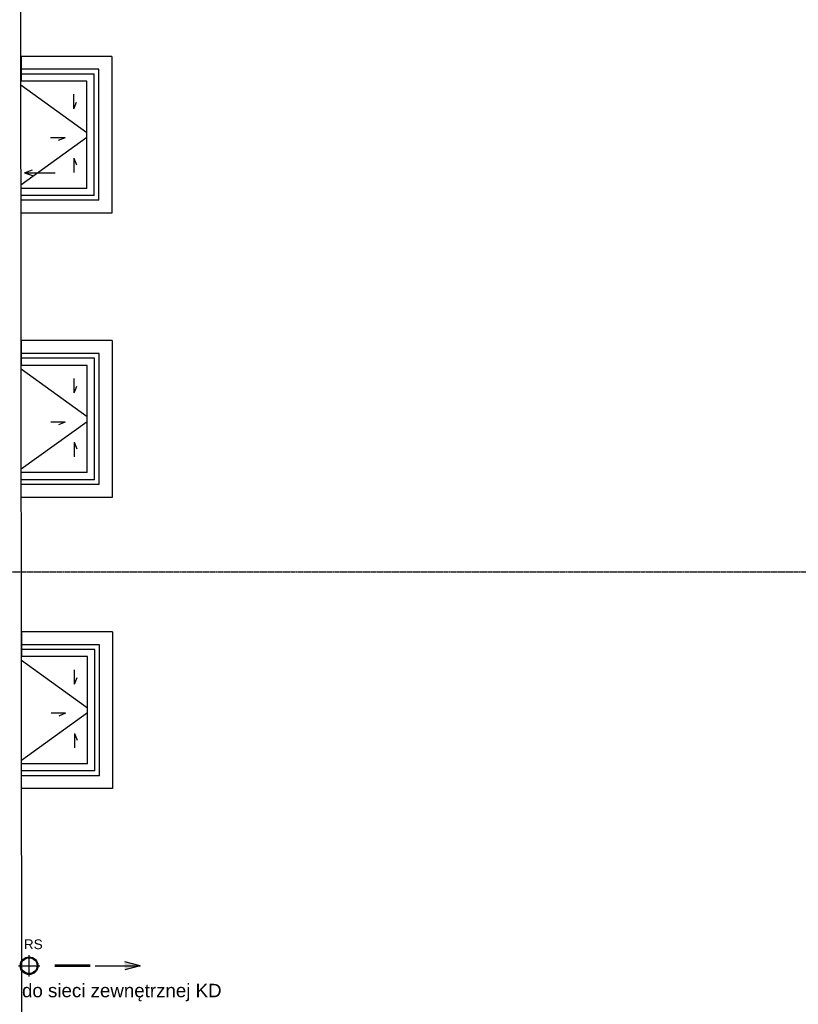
# Model space of a CAD drawing. Header units: inches. Extents: x -145354 to -97635, y 38777 to 78670.
# Tile 72 of 231: x -141582 to -140767, y 48535 to 49564. Entities that reach past the tile are written whole.
import ezdxf
from ezdxf.enums import TextEntityAlignment as Align

# ---------------------------------------------------------------- set-up
doc = ezdxf.new("R2010")
doc.units = ezdxf.units.IN
doc.header["$MEASUREMENT"] = 0
doc.linetypes.add('CENTER', pattern=[2, 1.25, -0.25, 0.25, -0.25])
doc.layers.get('0').update_dxf_attribs({"color": 101})
for name, color, linetype in [('Cieniutko', 8, 'Continuous'), ('cokół_widok', 255, 'Continuous'), ('Ele-balustrada', 64, 'Continuous'), ('Ins-went-opis', 141, 'Continuous'), ('Ins-wod', 152, 'Continuous'), ('Ins-wod-opis', 155, 'Continuous'), ('Mkd-odpływy', 7, 'Continuous'), ('Os-osie glowne', 8, 'CENTER'), ('studzienki_widok', 52, 'Continuous')]:
    doc.layers.add(name, color=color, linetype=linetype)
doc.styles.add('TYTUL2', font='ARIAL.TTF')

# ---------------------------------------------------------------- blocks, each defined once
blk = doc.blocks.new('rura_spustowa')
at = {"layer": 'Ins-wod', "linetype": 'Continuous'}
for p, q in [((0, -11.2), (0, 11.2)), ((-11.2, 0), (11.2, 0))]:
    blk.add_line(p, q, dxfattribs=at)
at = {"layer": 'Ins-wod', "linetype": 'Continuous', "ltscale": 25}
for radius in [9.25, 8.25]:
    blk.add_circle((0, 0), radius, dxfattribs=at)
blk = doc.blocks.new('0630_STRZAŁKA')
at = {"ltscale": 0.5}
for points in [[(0, 0), (-3, -8.6)], [(0, 0), (0, -32.4)], [(0, 0), (3, -8.6)]]:
    blk.add_lwpolyline(points, dxfattribs=at)
blk = doc.blocks.new('st_mała')
at = {"layer": 'Ele-balustrada'}
for p, q in [((81.5, -13.5), (0, -13.5)), ((76.5, -18.5), (0, -18.5)), ((76.5, -145.5), (76.5, -18.5)), ((81.5, -150.5), (81.5, -13.5)), ((76.5, -145.5), (0, -145.5)), ((81.5, -150.5), (0, -150.5))]:
    blk.add_line(p, q, dxfattribs=at)
at = {"layer": 'studzienki_widok'}
for p, q in [((95, 0), (0, 0)), ((0, 0), (0, -26)), ((95, 0), (95, -164)), ((69, -26), (0, -26)), ((69, -138), (69, -26)), ((69, -138), (0, -138)), ((0, -164), (0, -138)), ((95, -164), (0, -164)), ((95, -164), (69, -164))]:
    blk.add_line(p, q, dxfattribs=at)
blk = doc.blocks.new('_vxkdjhgkljhkgjhk')
for q in [(14, 6), (30.2, 0)]:
    blk.add_line((0, 0), q)

msp = doc.modelspace()

# ---------------------------------------------------------------- hatches: boundary and pattern name
at = {"layer": 'Ins-wod'}
msp.add_hatch(color=256, dxfattribs=at).paths.add_polyline_path([(-141471.71, 48579.05), (-141471.71, 48570.71), (-141455.67, 48574.88)])

# ---------------------------------------------------------------- linework, layer by layer
at = {"layer": 'Cieniutko', "linetype": 'Continuous'}
for p, q in [((-141580.39, 49496.03), (-141511.28, 49446.2)), ((-141580.29, 49391.44), (-141511.28, 49441.2)), ((-141580.11, 49198.86), (-141510.99, 49149.03)), ((-141580, 49094.27), (-141510.99, 49144.03)), ((-141579.81, 48894.41), (-141510.7, 48844.58)), ((-141579.71, 48789.82), (-141510.7, 48839.58))]:
    msp.add_line(p, q, dxfattribs=at)
at = {"layer": 'cokół_widok'}
msp.add_line((-141579.41, 48482.14), (-141581.12, 50243.82), dxfattribs=at)
at = {"layer": 'Ins-wod'}
for p, q in [((-141502.9, 48574.88), (-141455.67, 48574.88)), ((-141455.67, 48574.88), (-141471.71, 48579.05)), ((-141455.67, 48574.88), (-141471.71, 48570.71))]:
    msp.add_line(p, q, dxfattribs=at)
at = {"layer": 'Mkd-odpływy', "const_width": 3}
msp.add_lwpolyline([(-141545.02, 48574.88), (-141507.67, 48574.88)], dxfattribs=at)
at = {"layer": 'Os-osie glowne'}
msp.add_lwpolyline([(-143318.47, 48986.7), (-138010.88, 48986.7)], dxfattribs=at)

# ---------------------------------------------------------------- block references
for p in [(-141580.28, 49525.7), (-141579.99, 49228.53), (-141579.7, 48924.08)]:
    msp.add_blockref('st_mała', p)
at = {"layer": 'Cieniutko', "linetype": 'Continuous', "yscale": 0.5, "zscale": 0.5}
for p, xscale, rotation in [((-141525.08, 49470.93), -0.5, 270), ((-141534.25, 49440.58), 0.5, 180), ((-141525.08, 49419.41), 0.5, 270), ((-141524.8, 49173.75), -0.5, 270), ((-141533.97, 49143.4), 0.5, 180), ((-141524.8, 49122.24), 0.5, 270), ((-141524.51, 48869.31), -0.5, 270), ((-141533.67, 48838.95), 0.5, 180), ((-141524.51, 48817.79), 0.5, 270)]:
    msp.add_blockref('_vxkdjhgkljhkgjhk', p, dxfattribs=dict(at, xscale=xscale, rotation=rotation))
at = {"layer": 'Ins-went-opis', "xscale": -1, "rotation": 90}
msp.add_blockref('0630_STRZAŁKA', (-141576.8, 49404.06), dxfattribs=at)
at = {"layer": 'Ins-wod'}
msp.add_blockref('rura_spustowa', (-141571.79, 48574.88), dxfattribs=at)

# ---------------------------------------------------------------- texts
at = {"layer": 'Ins-wod', "style": 'TYTUL2'}
msp.add_text('do sieci zewnętrznej KD', height=14, dxfattribs=at).set_placement((-141579.22, 48541.95, 0))
at = {"layer": 'Ins-wod-opis', "style": 'TYTUL2'}
msp.add_text('RS', height=10.212, dxfattribs=at).set_placement((-141567.44, 48597.32), align=Align.MIDDLE)

doc.saveas('drawing.dxf')
